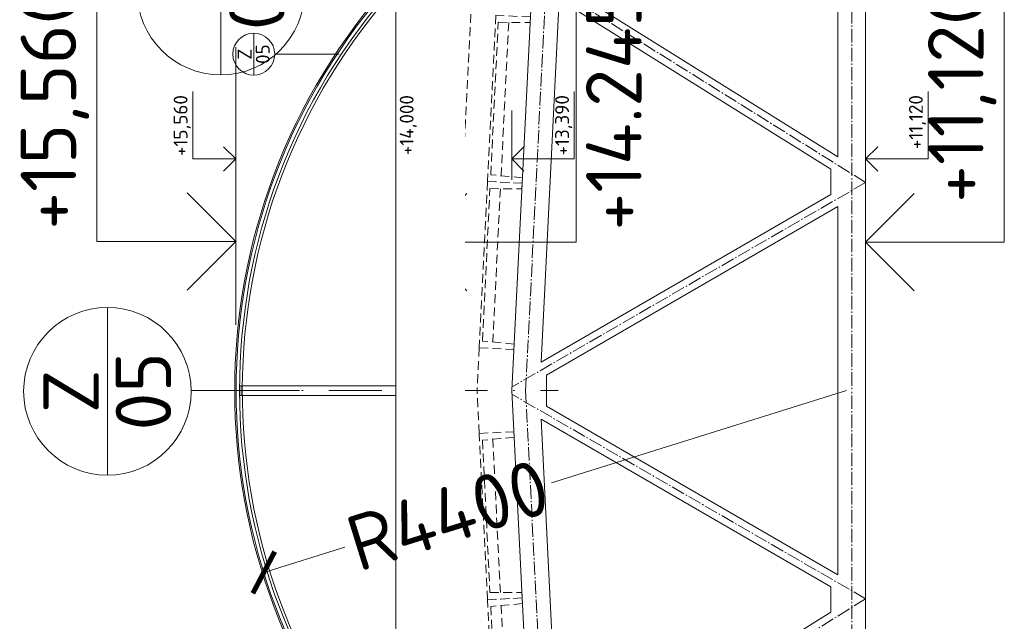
# Model space of a CAD drawing. Header units: millimetres. Extents: x -29085 to 3627694, y -159961 to 2281735.
# Tile 29 of 229: x 115777 to 122874, y 128921 to 133257. Entities that reach past the tile are written whole.
import ezdxf
from ezdxf import colors
from ezdxf.entities.mleader import LeaderData, LeaderLine
from ezdxf.enums import TextEntityAlignment as Align
from ezdxf.math import Vec2, Vec3

# ---------------------------------------------------------------- set-up
doc = ezdxf.new("R2010")
doc.units = ezdxf.units.MM
for name, pattern in [('AM_DIN_G_W050', [13.75, 9.75, -1.5, 1, -1.5]), ('CENTERX2', [101.6, 63.5, -12.7, 12.7, -12.7]), ('DASHDOT', [25.4, 12.7, -6.35, 0, -6.35]), ('HIDDEN', [9.525, 6.35, -3.175])]:
    doc.linetypes.add(name, pattern=pattern)
for name, color, linetype, lineweight in [('A99_N_kce-pohl', 1, 'Continuous', 9), ('A99_N_kce-rez-sil', 6, 'Continuous', 18), ('A99_N_koty-200', 5, 'Continuous', 5), ('A99_N_koty-200-vysk', 6, 'Continuous', 9), ('A99_N_koty-50-vysk', 160, 'Continuous', 9), ('A99_N_txt-popis-50', 240, 'Continuous', 9), ('A99_N_znaceni 200', 5, 'Continuous', 5), ('A99_N_znaceni 50', 5, 'Continuous', 5), ('A99_S_kce-pohl', 7, 'Continuous', 5), ('A99_S_kce-rez-ten', 7, 'Continuous', 9), ('A99_S_osy', 1, 'CENTERX2', 5)]:
    doc.layers.add(name, color=color, linetype=linetype, lineweight=lineweight)
doc.styles.add('A99_kota', font='isocpeur.ttf', dxfattribs={"height": 2})
doc.styles.add('A99_popis', font='isocpeur.ttf')
doc.dimstyles.new('A99_kota_200 new', dxfattribs={"dimscale": 200, "dimtxt": 2, "dimasz": 1.2, "dimexe": 0.5, "dimexo": 1.5, "dimgap": 0.3, "dimtad": 1, "dimdec": 0, "dimzin": 3, "dimdsep": 46, "dimtxsty": 'A99_kota', "dimblk": 'ARCHTICK', "dimcen": 2.5, "dimazin": 2, "dimtfac": 0.75, "dimtdec": 0, "dimtmove": 2, "dimatfit": 0, "dimfxl": 4, "dimfxlon": 1, "dimtolj": 1, "dimtzin": 0, "dimlwd": 5, "dimlwe": 5, "dimarcsym": 0})

# ---------------------------------------------------------------- blocks, each defined once
blk = doc.blocks.new('_ArchTick')
at = {"color": 0, "linetype": 'ByBlock', "const_width": 0.15}
blk.add_lwpolyline([(-0.5, -0.5), (0.5, 0.5)], dxfattribs=at)
blk = doc.blocks.new('*D372')
at = {"layer": 'A99_N_koty-200', "color": 0, "linetype": 'Continuous', "lineweight": 5, "ltscale": 10, "transparency": 16777216}
for p, q in [((118489, 128892.8), (118489, 128667.8)), ((118489, 128692.8), (119458.8, 128692.8)), ((119458.8, 128492.8), (119458.8, 128717.8))]:
    blk.add_line(p, q, dxfattribs=at)
at = {"layer": 'Defpoints', "color": 0, "linetype": 'Continuous', "ltscale": 10, "transparency": 16777216}
for p in [(118489, 129143.3), (119458.8, 128692.8), (119458.8, 128125.4)]:
    blk.add_point(p, dxfattribs=at)
at = {"layer": 'A99_N_koty-200', "color": 0, "linetype": 'Continuous', "lineweight": 5, "ltscale": 10, "transparency": 16777216, "xscale": 60, "yscale": 60, "zscale": 60}
for p, rotation in [((118489, 128692.8), 179.9999999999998), ((119458.8, 128692.8), 359.9999999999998)]:
    blk.add_blockref('_ArchTick', p, dxfattribs=dict(at, rotation=rotation))
at = {"layer": 'A99_N_koty-200', "color": 0, "linetype": 'Continuous', "lineweight": 0, "ltscale": 10, "transparency": 16777216, "insert": (118973.9, 128627.8), "char_height": 100, "attachment_point": 5, "rotation": 180, "style": 'A99_kota'}
blk.add_mtext('\\A1;970', dxfattribs=at)
blk = doc.blocks.new('*U31')
at = {"color": 0, "linetype": 'ByBlock', "lineweight": -2}
blk.add_line((-3, 0), (7, 0), dxfattribs=at)
for points in [[(0, 0), (0, 5), (0, 5), (9.7, 5)], [(-1.75, 1.75), (0, 0), (1.75, 1.75)]]:
    blk.add_lwpolyline(points, dxfattribs=at)
at = {"color": 0, "linetype": 'ByBlock', "lineweight": -2, "style": 'A99_kota'}
blk.add_attdef('VYSKA', text='', height=2, dxfattribs=at).set_placement((9.2, 7.75), align=Align.TOP_RIGHT)
blk.add_attdef('POPIS_001', (9.2, 2.5), '', height=2, dxfattribs=at)
blk = doc.blocks.new('*U35')
at = {"color": 0, "linetype": 'ByBlock', "lineweight": -2}
blk.add_line((-3, 0), (7, 0), dxfattribs=at)
for points in [[(-1.75, -1.75), (0, 0), (1.75, -1.75)], [(0, 0), (0, -5), (0, -5), (9.7, -5)]]:
    blk.add_lwpolyline(points, dxfattribs=at)
at = {"color": 0, "linetype": 'ByBlock', "lineweight": -2, "style": 'A99_kota'}
blk.add_attdef('VYSKA', text='', height=2, dxfattribs=at).set_placement((9.2, -2.25), align=Align.TOP_RIGHT)
blk.add_attdef('POPIS_001', (9.2, -7.5), '', height=2, dxfattribs=at)
blk = doc.blocks.new('*U71')
at = {"color": 0, "linetype": 'ByBlock', "lineweight": -2}
blk.add_line((-3, 0), (7, 0), dxfattribs=at)
for points in [[(0, 0), (0, 6.2), (0, 6.2), (9.7, 6.2)], [(-1.75, 1.75), (0, 0), (1.75, 1.75)]]:
    blk.add_lwpolyline(points, dxfattribs=at)
at = {"color": 0, "linetype": 'ByBlock', "lineweight": -2, "style": 'A99_kota'}
blk.add_attdef('VYSKA', text='', height=2, dxfattribs=at).set_placement((9.2, 8.95), align=Align.TOP_RIGHT)
blk.add_attdef('POPIS_001', (9.2, 3.7), '', height=2, dxfattribs=at)
blk = doc.blocks.new('*U36')
at = {"color": 0, "linetype": 'ByBlock', "lineweight": -2}
blk.add_line((-3, 0), (7, 0), dxfattribs=at)
for points in [[(-1.75, -1.75), (0, 0), (1.75, -1.75)], [(0, 0), (0, -9), (0, -9), (9.7, -9)]]:
    blk.add_lwpolyline(points, dxfattribs=at)
at = {"color": 0, "linetype": 'ByBlock', "lineweight": -2, "style": 'A99_kota'}
blk.add_attdef('VYSKA', text='', height=2, dxfattribs=at).set_placement((9.2, -6.25), align=Align.TOP_RIGHT)
blk.add_attdef('POPIS_001', (9.2, -11.5), '', height=2, dxfattribs=at)
blk = doc.blocks.new('*U46')
at = {"color": 0, "linetype": 'ByBlock', "lineweight": -2}
blk.add_line((-3, 0), (7, 0), dxfattribs=at)
for points in [[(-1.75, -1.75), (0, 0), (1.75, -1.75)], [(0, 0), (0, -5.7), (0, -5.7), (9.7, -5.7)]]:
    blk.add_lwpolyline(points, dxfattribs=at)
at = {"color": 0, "linetype": 'ByBlock', "lineweight": -2, "style": 'A99_kota'}
blk.add_attdef('POPIS_001', (9.2, -4.4), '', height=2, dxfattribs=at)
blk.add_attdef('VYSKA', text='', height=2, dxfattribs=at).set_placement((9.2, -6.45), align=Align.TOP_RIGHT)
blk = doc.blocks.new('*D170')
at = {"layer": 'A99_N_koty-200', "color": 0, "linetype": 'Continuous', "lineweight": 5, "transparency": 16777216}
for p, q in [((121736.5, 130583.3), (119609.6, 129919.6)), ((117536.2, 129272.6), (118120.4, 129454.9))]:
    blk.add_line(p, q, dxfattribs=at)
at = {"layer": 'Defpoints', "color": 0, "linetype": 'Continuous', "transparency": 16777216}
for p in [(121736.5, 130583.3), (117536.2, 129272.6)]:
    blk.add_point(p, dxfattribs=at)
at = {"layer": 'A99_N_koty-200', "color": 0, "linetype": 'Continuous', "lineweight": 5, "transparency": 16777216, "xscale": 240, "yscale": 240, "zscale": 240, "rotation": 197.3294565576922}
blk.add_blockref('_ArchTick', (117536.2, 129272.6), dxfattribs=at)
at = {"layer": 'A99_N_koty-200', "color": 0, "linetype": 'Continuous', "lineweight": 5, "transparency": 16777216, "insert": (118865, 129687.3), "char_height": 400, "attachment_point": 5, "rotation": 17.32946, "style": 'A99_kota'}
blk.add_mtext('\\A1;R4400', dxfattribs=at)
blk = doc.blocks.new('*U48')
at = {"color": 0, "linetype": 'ByBlock', "lineweight": -2}
blk.add_line((-3, 0), (7, 0), dxfattribs=at)
for points in [[(0, 0), (0, 5.2), (0, 5.2), (9.7, 5.2)], [(-1.75, 1.75), (0, 0), (1.75, 1.75)]]:
    blk.add_lwpolyline(points, dxfattribs=at)
at = {"color": 0, "linetype": 'ByBlock', "lineweight": -2, "style": 'A99_kota'}
blk.add_attdef('VYSKA', text='', height=2, dxfattribs=at).set_placement((9.2, 7.55), align=Align.TOP_RIGHT)
blk.add_attdef('POPIS_001', (9.2, 2.7), '', height=2, dxfattribs=at)
blk = doc.blocks.new('*U28')
at = {"color": 0, "linetype": 'ByBlock'}
blk.add_line((-3.02, 0), (3.02, 0), dxfattribs=at)
blk.add_circle((0, 0), 3.02, dxfattribs=at)
at = {"color": 0, "linetype": 'ByBlock', "style": 'A99_popis'}
for tag, p in [('KATEGORIE', (0, 1.31)), ('PRVEK', (0, -1.298))]:
    blk.add_attdef(tag, text='', height=2, dxfattribs=at).set_placement(p, align=Align.MIDDLE_CENTER)

msp = doc.modelspace()

# ---------------------------------------------------------------- linework, layer by layer
at = {"layer": 'A99_N_kce-pohl', "lineweight": 5}
for points in [[(118489, 133323.8), (118489, 130583.3)], [(117379, 130618.3), (118489, 130618.3)], [(117379, 130548.3), (118489, 130548.3)], [(118489, 127840.8), (118489, 130583.3)]]:
    msp.add_lwpolyline(points, dxfattribs=at)
at = {"layer": 'A99_N_kce-pohl', "linetype": 'Continuous', "lineweight": 5}
for radius, start, end in [(4410, 137.90791, 222.09209), (4355, 137.90451, 221.56924)]:
    msp.add_arc((121736.5, 130583.3), radius, start, end, dxfattribs=at)
at = {"layer": 'A99_N_kce-rez-sil', "color": 1, "lineweight": 9}
msp.add_lwpolyline([(117364, 130548.3), (117379, 130548.3), (117379, 130618.3), (117364, 130618.3)], close=True, dxfattribs=at)
at = {"layer": 'A99_N_kce-rez-sil', "color": 1, "linetype": 'Continuous', "lineweight": 5}
for radius, start, end in [(4400, 137.90791, 222.09209), (4375, 137.90603, 222.09397)]:
    msp.add_arc((121736.5, 130583.3), radius, start, end, dxfattribs=at)
at = {"layer": 'A99_N_znaceni 200', "lineweight": 5}
msp.add_lwpolyline([(117012.9, 130583.3), (117794, 130583.3)], dxfattribs=at)
at = {"layer": 'A99_N_znaceni 50'}
msp.add_lwpolyline([(118079, 133008.6), (117614.9, 133008.6)], dxfattribs=at)
at = {"layer": 'A99_S_kce-pohl', "lineweight": 5}
for points in [[(119324, 130583.3), (119774, 139583.3)], [(121874, 130583.3), (121874, 138277.9)], [(121674, 132267.2), (121674, 134899.3)], [(121674, 132267.2), (119719.5, 133488.7)], [(119534.5, 130788.4), (119665.3, 133404.7)], [(121624, 132180.5), (119665.3, 133404.7)], [(121624, 131996.5), (121624, 132180.5)], [(121624, 131996.5), (119534.5, 130788.4)], [(121674, 131909.9), (119574, 130695.7)], [(121674, 130583.3), (121674, 131909.9)], [(119574, 130583.3), (119574, 130695.7)], [(119324, 130583.3), (119774, 121583.3)], [(119574, 130583.3), (119574, 130470.8)], [(121674, 130583.3), (121674, 129256.6)], [(121874, 130583.3), (121874, 122888.6)], [(121674, 129256.6), (119574, 130470.8)], [(119534.5, 130378.1), (119665.3, 127761.8)], [(121624, 129170), (119534.5, 130378.1)], [(121624, 129170), (121624, 128986)], [(121624, 128986), (119665.3, 127761.8)]]:
    msp.add_lwpolyline(points, dxfattribs=at)
at = {"layer": 'A99_S_kce-pohl', "color": 253, "linetype": 'AM_DIN_G_W050', "lineweight": 0, "ltscale": 10}
for points in [[(119423.8, 130578.3), (119873.8, 139578.3)], [(121774, 138277.9), (121774, 138277.9), (121774, 130583.3)], [(121874, 132083.3), (119474, 133583.3)], [(121874, 132083.3), (119325.3, 130609.7)], [(119423.8, 130588.2), (119873.8, 121588.2)], [(121874, 129083.3), (119325.3, 130556.8)], [(121774, 122888.6), (121774, 122888.6), (121774, 130583.3)], [(121874, 129083.3), (119474, 127583.3)]]:
    msp.add_lwpolyline(points, dxfattribs=at)
at = {"layer": 'A99_S_kce-rez-ten', "lineweight": 0}
msp.add_lwpolyline([(118649, 133325.8), (118649, 127840.8)], dxfattribs=at)
at = {"layer": 'A99_S_kce-rez-ten', "linetype": 'HIDDEN', "lineweight": 0, "ltscale": 10}
for points in [[(119029.4, 133297.6), (118893.8, 130583.3)], [(119301.7, 133237.2), (119246.5, 132132)], [(119241.8, 132038.7), (119186.6, 130933.5)], [(119089.4, 130891.6), (119074, 130583.3)], [(119029.4, 127868.9), (118893.8, 130583.3)], [(119089.4, 130274.9), (119074, 130583.3)], [(119241.8, 129127.8), (119186.6, 130233)], [(119301.7, 127929.3), (119246.5, 129034.5)]]:
    msp.add_lwpolyline(points, dxfattribs=at)
for points in [[(119458.8, 133276.1), (119209.2, 133288.6), (119149.3, 132090.1), (119399, 132077.6), (119401, 132117.6), (119171.8, 132139), (119226.6, 133237.7), (119456.8, 133236.2)], [(119399, 132077.6), (119149.3, 132090.1), (119089.4, 130891.6), (119339.1, 130879.1), (119341.1, 130919.1), (119111.9, 130940.5), (119166.8, 132039.2), (119397, 132037.7)], [(119399, 129088.9), (119149.3, 129076.4), (119089.4, 130274.9), (119339.1, 130287.4), (119341.1, 130247.4), (119111.9, 130226), (119166.8, 129127.4), (119397, 129128.8)], [(119458.8, 127890.4), (119209.2, 127877.9), (119149.3, 129076.4), (119399, 129088.9), (119401, 129048.9), (119171.8, 129027.5), (119226.6, 127928.8), (119456.8, 127930.3)]]:
    msp.add_lwpolyline(points, close=True, dxfattribs=at)
at = {"layer": 'A99_S_osy', "linetype": 'DASHDOT', "lineweight": 5, "ltscale": 30}
msp.add_lwpolyline([(117244, 130583.3), (119657.9, 130583.3)], dxfattribs=at)

# ---------------------------------------------------------------- block references
at = {"layer": 'A99_N_koty-200-vysk', "lineweight": 5, "xscale": 200, "yscale": 200, "zscale": 200, "rotation": 90.00000000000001}
for name, p, values in [('*U31', (117334, 131658.3), {'VYSKA': '+15,560'}), ('*U35', (121874, 131653.3), {'VYSKA': '+11,120'})]:
    msp.add_blockref(name, p, dxfattribs=at).add_auto_attribs(values)
at = {"layer": 'A99_N_koty-200-vysk', "lineweight": 5}
ref = msp.add_blockref('*U46', (118649, 131653.3), dxfattribs=dict(at, xscale=200, yscale=200, zscale=200, rotation=90.00000000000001))
ref.add_attrib('VYSKA', '+14.245', dxfattribs={"layer": '0', "color": 0, "linetype": 'ByBlock', "lineweight": -2, "height": 400, "rotation": 90, "style": 'A99_kota'}).set_placement((119859, 133493.3), align=Align.TOP_RIGHT)
at = {"layer": 'A99_N_koty-50-vysk', "lineweight": 5, "xscale": 50, "yscale": 50, "zscale": 50, "rotation": 90.00000000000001}
for name, p, values in [('*U71', (117334, 132253.3), {'VYSKA': '+15,560'}), ('*U48', (118893.8, 132253.3), {'VYSKA': '+14,000'}), ('*U36', (119324, 132253.3), {'VYSKA': '+13,390'}), ('*U36', (121874, 132253.3), {'VYSKA': '+11,120'})]:
    msp.add_blockref(name, p, dxfattribs=at).add_auto_attribs(values)
at = {"layer": 'A99_N_znaceni 200', "xscale": 200, "yscale": 200, "zscale": 200, "rotation": 90.00000000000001}
for p, values in [((117226.5, 133463.3), {'KATEGORIE': 'K', 'PRVEK': '05'}), ((116409, 130578.3), {'KATEGORIE': 'Z', 'PRVEK': '05'})]:
    msp.add_blockref('*U28', p, dxfattribs=at).add_auto_attribs(values)
at = {"layer": 'A99_N_znaceni 50', "xscale": 50, "yscale": 50, "zscale": 50, "rotation": 90.00000000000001}
msp.add_blockref('*U28', (117464, 133008.3), dxfattribs=at).add_auto_attribs({'KATEGORIE': 'Z', 'PRVEK': '05'})

# ---------------------------------------------------------------- dimensions: what is measured, and where the dimension line sits
at = {"layer": 'A99_N_koty-200', "linetype": 'Continuous', "lineweight": 5}
dim = msp.add_radius_dim(center=(121736.5, 130583.3), mpoint=(117536.2, 129272.6), dimstyle='A99_kota_200 new', override={"dimscale": 0, "dimtix": 1, "dimtofl": 1, "dimtmove": 2, "dimatfit": 0}, dxfattribs=at)
dim.commit()
dim.dimension.update_dxf_attribs({"geometry": '*D170', "text_midpoint": (118865, 129687.3), "dimtype": 132})
at = {"layer": 'A99_N_koty-200', "linetype": 'Continuous', "lineweight": 0, "ltscale": 10}
dim = msp.add_linear_dim(base=(119458.8, 128692.8), p1=(118489, 129143.3), p2=(119458.8, 128125.4), angle=180, dimstyle='A99_kota_200 new', override={"dimscale": 0, "dimtix": 1, "dimtofl": 1, "dimtmove": 1, "dimatfit": 1}, dxfattribs=at)
dim.commit()
dim.dimension.update_dxf_attribs({"geometry": '*D372', "text_midpoint": (118973.9, 128627.8)})

# ---------------------------------------------------------------- next in the draw order: leaders
at = {"layer": 'A99_N_txt-popis-50', "lineweight": 9}
ml = msp.add_multileader_mtext('Standard', dxfattribs=at)
ml.set_content('\\A1;{\\C256;odvodňovací systém \\Pbude součásti \\Pdodávky opláštění}', color=1, style='A99_popis')
ml.set_leader_properties(color=256, linetype='ByLayer', lineweight=-1)
ml.build(insert=Vec2(0, 0))
ml.multileader.update_dxf_attribs({"dogleg_length": 1, "arrow_head_size": 75, "scale": 50})
ctx = ml.context
ctx.base_point, ctx.scale, ctx.char_height, ctx.arrow_head_size, ctx.landing_gap_size, ctx.plane_origin, ctx.plane_x_axis, ctx.plane_y_axis = Vec3(118618.1, 91672), 50, 100, 75, 62.5, Vec3(122104.1, 85760.8), Vec3(0, 1), Vec3(-1, 0)
notes = []
notes.append((ctx, [(1, (1, 1, 0), (118618.1, 93153.3), (0, -1), 146.2, [(0, [(119864.3, 93153.3)], 0, [])])]))
ctx.mtext.insert, ctx.mtext.text_direction, ctx.mtext.rotation, ctx.mtext.width, ctx.mtext.defined_height, ctx.mtext.flow_direction = Vec3(118553.1, 91734.5), Vec3(0, 1), 1.570796, 1255, 15.9, 5
ctx.mtext.has_bg_fill, ctx.mtext.bg_color, ctx.mtext.bg_scale_factor, ctx.mtext.bg_transparency, ctx.mtext.use_window_bg_color = 1, -1073741824, 1, 0, 1
for ctx, leaders in notes:
    for number, flags, end, landing, length, lines in leaders:
        leader = LeaderData()
        leader.index, (leader.has_last_leader_line, leader.has_dogleg_vector, leader.attachment_direction) = number, flags
        leader.last_leader_point, leader.dogleg_vector, leader.dogleg_length = Vec3(end), Vec3(landing), length
        for number, points, colour, breaks in lines:
            line = LeaderLine()
            line.index, line.vertices, line.color, line.breaks = number, Vec3.list(points), colors.encode_raw_color(colour), breaks
            leader.lines.append(line)
        ctx.leaders.append(leader)

doc.saveas('drawing.dxf')
